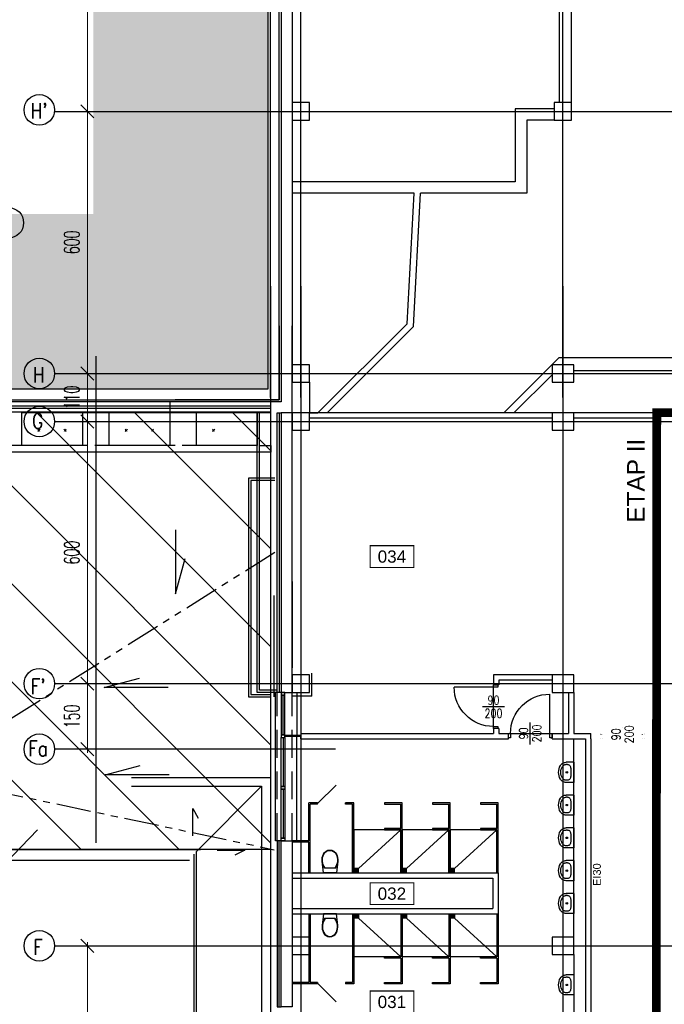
# Model space of a CAD drawing. Header units: centimetres. Extents: x -228435 to 46820, y -89367 to 152985.
# Tile 20 of 256: x -77580 to -62818, y 63660 to 86198. Entities that reach past the tile are written whole.
import ezdxf
from ezdxf.enums import TextEntityAlignment as Align

# ---------------------------------------------------------------- set-up
doc = ezdxf.new("R2010")
doc.units = ezdxf.units.CM
doc.header["$LTSCALE"] = 50
doc.header["$PDMODE"] = 35
doc.header["$PDSIZE"] = 0.1
for name, pattern in [('Kondygnacja  -0_5$0$DIVIDE', [31.75, 12.7, -6.35, 0, -6.35, 0, -6.35]), ('Kondygnacja  -0_5$0$DOT2', [3.175, 0, -3.175]), ('Kondygnacja  -0_5$0$HIDDEN', [9.525, 6.35, -3.175]), ('Kondygnacja  -0_5$0$PHANTOM2', [31.75, 15.875, -3.175, 3.175, -3.175, 3.175, -3.175]), ('Osie rzutów$0$DASHDOT2', [12.7, 6.35, -3.175, 0, -3.175])]:
    doc.linetypes.add(name, pattern=pattern)
doc.layers.get('0').update_dxf_attribs({"color": 8})
doc.layers.get('DEFPOINTS').update_dxf_attribs({"color": 8})
for name, color, linetype in [('ARCH_INFO_ETYK_DRZWI_IST', 8, 'Continuous'), ('Dach$0$ARCH_INFO_OPISY', 8, 'Continuous'), ('Dach$0$ARCH_WIDOK_IST', 8, 'Continuous'), ('Kondygnacja  -0_5$0$ARCH_ETAPOWANIE', 8, 'Kondygnacja  -0_5$0$DIVIDE'), ('Kondygnacja  -0_5$0$ARCH_GRUNT', 8, 'Continuous'), ('Kondygnacja  -0_5$0$ARCH_INFO_ETYK_DRZWI_IST', 8, 'Continuous'), ('Kondygnacja  -0_5$0$ARCH_INFO_ODPORNOŚĆ OGNIOWA', 8, 'Continuous'), ('Kondygnacja  -0_5$0$ARCH_INFO_OPISY_IST', 8, 'Continuous'), ('Kondygnacja  -0_5$0$ARCH_MUROWANE_IST', 8, 'Continuous'), ('Kondygnacja  -0_5$0$ARCH_NIEWIDOK_IST', 8, 'Kondygnacja  -0_5$0$HIDDEN'), ('Kondygnacja  -0_5$0$ARCH_OCIEPLENIE_IST', 8, 'Continuous'), ('Kondygnacja  -0_5$0$ARCH_ODWODNIENIE_IST', 8, 'Kondygnacja  -0_5$0$PHANTOM2'), ('Kondygnacja  -0_5$0$ARCH_PRZEKROJOWE_IST', 8, 'Continuous'), ('Kondygnacja  -0_5$0$ARCH_WIDOK_INNE_IST', 8, 'Continuous'), ('Kondygnacja  -0_5$0$ARCH_WIDOK_IST', 8, 'Continuous'), ('Kondygnacja  -0_5$0$ARCH_WYBURZENIA', 8, 'Kondygnacja  -0_5$0$DOT2'), ('Kondygnacja  -0_5$0$ARCH_WYPOSAŻENIE_SANITARNE_IST', 8, 'Continuous'), ('Kondygnacja  -0_5$0$ARCH_ŚCIANKI_WC_5_IST', 8, 'Continuous'), ('Kondygnacja  -0_5$0$ARCH_ŚLUSARKA_DRZWI_IST', 8, 'Continuous'), ('Kondygnacja  -0_5$0$ARCH_ŚLUSARKA_OKNA_IST', 8, 'Continuous'), ('Kondygnacja  -0_5$0$ARCH_ŻELBET_IST', 8, 'Continuous'), ('Osie rzutów$0$ARCH_INFO_OSIE_IST', 8, 'Osie rzutów$0$DASHDOT2'), ('Osie rzutów$0$ARCH_INFO_OSIE_OPISY_IST', 8, 'Continuous'), ('Pomieszczenia -05$0$ARCH_INFO_AREA_ETYKIETY_200', 8, 'Continuous')]:
    doc.layers.add(name, color=color, linetype=linetype)
doc.layers.add('Osie rzutów$0$ARCH_INFO_WYMIARY', color=8, linetype='Continuous', lineweight=9)
doc.styles.add('Kondygnacja  -0_5$0$Arial', font='ARIAL.TTF')
doc.styles.add('Kondygnacja  -0_5$0$ROMANS-50-CM', font='romans.shx', dxfattribs={"width": 0.8, "height": 10})
doc.styles.add('Osie rzutów$0$ROMANS-250-CM', font='romans.shx', dxfattribs={"width": 0.8, "height": 50})
doc.styles.add('Osie rzutów$0$wymiary_cuprum', font='Romans.shx', dxfattribs={"width": 0.6})
doc.styles.add('Pomieszczenia -05$0$Arial', font='ARIAL.TTF')
doc.styles.add('ROMANS-50-CM', font='romans.shx', dxfattribs={"width": 0.8, "height": 10})
doc.dimstyles.new('Osie rzutów$0$ARCH_ CT', dxfattribs={"dimtxt": 20, "dimasz": 20, "dimexe": 12, "dimexo": 20, "dimgap": 5, "dimtad": 1, "dimdec": 1, "dimrnd": 0.5, "dimzin": 9, "dimdsep": 46, "dimtxsty": 'Osie rzutów$0$wymiary_cuprum', "dimblk": 'Osie rzutów$0$_Oblique', "dimcen": 8, "dimdle": 12, "dimclrd": 256, "dimclre": 256, "dimclrt": 55, "dimadec": 1, "dimazin": 0, "dimtfac": 1, "dimtdec": 1, "dimtmove": 1, "dimatfit": 2, "dimldrblk": 'Osie rzutów$0$_Dot', "dimfxl": 50, "dimtolj": 1, "dimtzin": 0, "dimlwd": -1, "dimlwe": -1, "dimarcsym": 0})

# ---------------------------------------------------------------- blocks, each defined once
blk = doc.blocks.new('Osie rzutów$0$_Oblique')
at = {"color": 0, "linetype": 'ByBlock', "lineweight": -2}
blk.add_line((-0.5, -0.5), (0.5, 0.5), dxfattribs=at)
blk = doc.blocks.new('*D293')
at = {"layer": 'DEFPOINTS', "color": 0}
for p in [(4545, 13510), (4511, 12910), (4545, 12910)]:
    blk.add_point(p, dxfattribs=at)
at = {"layer": 'Osie rzutów$0$ARCH_INFO_WYMIARY'}
for p, q in [((4530, 13510), (4503, 13510)), ((4511, 13518), (4511, 12902)), ((4530, 12910), (4503, 12910))]:
    blk.add_line(p, q, dxfattribs=at)
at = {"layer": 'Osie rzutów$0$ARCH_INFO_WYMIARY', "xscale": 30, "yscale": 30, "zscale": 30}
for p, rotation in [((4511, 13510), 90), ((4511, 12910), 270)]:
    blk.add_blockref('Osie rzutów$0$_Oblique', p, dxfattribs=dict(at, rotation=rotation))
at = {"layer": 'Osie rzutów$0$ARCH_INFO_WYMIARY', "color": 55, "insert": (4475.5, 13210), "char_height": 35, "attachment_point": 5, "rotation": 90, "style": 'Osie rzutów$0$wymiary_cuprum'}
blk.add_mtext('\\A1;600', dxfattribs=at)
blk = doc.blocks.new('Osie rzutów$0$_Dot')
at = {"color": 0, "linetype": 'ByBlock', "lineweight": -2}
blk.add_line((-0.5, 0), (-1, 0), dxfattribs=at)
at = {"color": 0, "linetype": 'ByBlock', "const_width": 0.5}
blk.add_lwpolyline([(-0.25, 0, 1), (0.25, 0, 1)], format="xyb", close=True, dxfattribs=at)
blk = doc.blocks.new('*D294')
at = {"layer": 'DEFPOINTS', "color": 0}
for p in [(4545, 12910), (4511, 12310), (4545, 12310)]:
    blk.add_point(p, dxfattribs=at)
at = {"layer": 'Osie rzutów$0$ARCH_INFO_WYMIARY'}
for p, q in [((4511, 12918), (4511, 12302)), ((4530, 12910), (4503, 12910)), ((4530, 12310), (4503, 12310))]:
    blk.add_line(p, q, dxfattribs=at)
at = {"layer": 'Osie rzutów$0$ARCH_INFO_WYMIARY', "xscale": 30, "yscale": 30, "zscale": 30}
for p, rotation in [((4511, 12910), 90), ((4511, 12310), 270)]:
    blk.add_blockref('Osie rzutów$0$_Oblique', p, dxfattribs=dict(at, rotation=rotation))
at = {"layer": 'Osie rzutów$0$ARCH_INFO_WYMIARY', "color": 55, "insert": (4475.5, 12610), "char_height": 35, "attachment_point": 5, "rotation": 90, "style": 'Osie rzutów$0$wymiary_cuprum'}
blk.add_mtext('\\A1;600', dxfattribs=at)
blk = doc.blocks.new('*D327')
at = {"layer": 'DEFPOINTS', "color": 0}
for p in [(4545, 11000), (4511, 10400), (4545, 10400)]:
    blk.add_point(p, dxfattribs=at)
at = {"layer": 'Osie rzutów$0$ARCH_INFO_WYMIARY'}
for p, q in [((4530, 11000), (4503, 11000)), ((4511, 11008), (4511, 10392)), ((4530, 10400), (4503, 10400))]:
    blk.add_line(p, q, dxfattribs=at)
at = {"layer": 'Osie rzutów$0$ARCH_INFO_WYMIARY', "xscale": 30, "yscale": 30, "zscale": 30}
for p, rotation in [((4511, 11000), 90), ((4511, 10400), 270)]:
    blk.add_blockref('Osie rzutów$0$_Oblique', p, dxfattribs=dict(at, rotation=rotation))
at = {"layer": 'Osie rzutów$0$ARCH_INFO_WYMIARY', "color": 55, "insert": (4475.5, 10700), "char_height": 35, "attachment_point": 5, "rotation": 90, "style": 'Osie rzutów$0$wymiary_cuprum'}
blk.add_mtext('\\A1;600', dxfattribs=at)
blk = doc.blocks.new('*D338')
at = {"layer": 'DEFPOINTS', "color": 0}
for p in [(4545, 12200), (4511, 11600), (4545, 11600)]:
    blk.add_point(p, dxfattribs=at)
at = {"layer": 'Osie rzutów$0$ARCH_INFO_WYMIARY'}
for p, q in [((4530, 12200), (4503, 12200)), ((4511, 12208), (4511, 11592)), ((4530, 11600), (4503, 11600))]:
    blk.add_line(p, q, dxfattribs=at)
at = {"layer": 'Osie rzutów$0$ARCH_INFO_WYMIARY', "xscale": 30, "yscale": 30, "zscale": 30}
for p, rotation in [((4511, 12200), 90), ((4511, 11600), 270)]:
    blk.add_blockref('Osie rzutów$0$_Oblique', p, dxfattribs=dict(at, rotation=rotation))
at = {"layer": 'Osie rzutów$0$ARCH_INFO_WYMIARY', "color": 55, "insert": (4475.5, 11900), "char_height": 35, "attachment_point": 5, "rotation": 90, "style": 'Osie rzutów$0$wymiary_cuprum'}
blk.add_mtext('\\A1;600', dxfattribs=at)
blk = doc.blocks.new('*D339')
at = {"layer": 'DEFPOINTS', "color": 0}
for p in [(4545, 12310), (4511, 12200), (4545, 12200)]:
    blk.add_point(p, dxfattribs=at)
at = {"layer": 'Osie rzutów$0$ARCH_INFO_WYMIARY'}
for p, q in [((4530, 12310), (4503, 12310)), ((4511, 12318), (4511, 12192)), ((4530, 12200), (4503, 12200))]:
    blk.add_line(p, q, dxfattribs=at)
at = {"layer": 'Osie rzutów$0$ARCH_INFO_WYMIARY', "xscale": 30, "yscale": 30, "zscale": 30}
for p, rotation in [((4511, 12310), 90), ((4511, 12200), 270)]:
    blk.add_blockref('Osie rzutów$0$_Oblique', p, dxfattribs=dict(at, rotation=rotation))
at = {"layer": 'Osie rzutów$0$ARCH_INFO_WYMIARY', "color": 55, "insert": (4475.5, 12255), "char_height": 35, "attachment_point": 5, "rotation": 90, "style": 'Osie rzutów$0$wymiary_cuprum'}
blk.add_mtext('\\A1;110', dxfattribs=at)
blk = doc.blocks.new('*D340')
at = {"layer": 'DEFPOINTS', "color": 0}
for p in [(4545, 11600), (4511, 11450), (4545, 11450)]:
    blk.add_point(p, dxfattribs=at)
at = {"layer": 'Osie rzutów$0$ARCH_INFO_WYMIARY'}
for p, q in [((4511, 11608), (4511, 11442)), ((4530, 11600), (4503, 11600)), ((4530, 11450), (4503, 11450))]:
    blk.add_line(p, q, dxfattribs=at)
at = {"layer": 'Osie rzutów$0$ARCH_INFO_WYMIARY', "xscale": 30, "yscale": 30, "zscale": 30}
for p, rotation in [((4511, 11600), 90), ((4511, 11450), 270)]:
    blk.add_blockref('Osie rzutów$0$_Oblique', p, dxfattribs=dict(at, rotation=rotation))
at = {"layer": 'Osie rzutów$0$ARCH_INFO_WYMIARY', "color": 55, "insert": (4475.5, 11525), "char_height": 35, "attachment_point": 5, "rotation": 90, "style": 'Osie rzutów$0$wymiary_cuprum'}
blk.add_mtext('\\A1;150', dxfattribs=at)
blk = doc.blocks.new('Kondygnacja  -0_5$0$kibel wiszący')
at = {"ltscale": 0.3}
for p, q in [((-12.3, 46.8), (-15, 43)), ((-11.8, 46.2), (-14.2, 42.6)), ((-8.8, 49.7), (-12.3, 46.8)), ((-8.4, 49), (-11.8, 46.2)), ((-4.6, 51.6), (-8.8, 49.7)), ((-4.4, 50.8), (-8.4, 49)), ((0, 52.2), (-4.6, 51.6)), ((0, 51.4), (-4.4, 50.8)), ((4.6, 51.6), (0, 52.2)), ((4.4, 50.8), (0, 51.4)), ((8.4, 49), (4.4, 50.8)), ((8.8, 49.7), (4.6, 51.6)), ((11.8, 46.2), (8.4, 49)), ((12.3, 46.8), (8.8, 49.7)), ((14.2, 42.6), (11.8, 46.2)), ((15, 43), (12.3, 46.8)), ((-17.6, 34.9), (-18.1, 30.7)), ((-18.1, 30.7), (-17.9, 26.5)), ((-17.9, 26.5), (-17.2, 22.2)), ((-17.9, 26.5), (-15.1, 0)), ((-16.6, 39), (-17.6, 34.9)), ((-16.8, 34.8), (-17.3, 30.7)), ((-17.3, 30.7), (-17.1, 26.6)), ((-17.1, 26.6), (-16.4, 22.3)), ((-15.8, 38.8), (-16.8, 34.8)), ((-15, 43), (-16.6, 39)), ((-14.2, 42.6), (-15.8, 38.8)), ((15.8, 38.8), (14.2, 42.6)), ((16.6, 39), (15, 43)), ((15.1, 0), (17.9, 26.5)), ((16.8, 34.8), (15.8, 38.8)), ((16.4, 22.3), (17.1, 26.6)), ((17.6, 34.9), (16.6, 39)), ((17.3, 30.7), (16.8, 34.8)), ((17.1, 26.6), (17.3, 30.7)), ((17.2, 22.2), (17.9, 26.5)), ((18.1, 30.7), (17.6, 34.9)), ((17.9, 26.5), (18.1, 30.7)), ((-17.2, 22.2), (-16, 18.1)), ((-16.4, 22.3), (-15.1, 18.1)), ((-16, 18.1), (-14.3, 14.1)), ((-15.1, 18.1), (-13.4, 14.1)), ((-14.3, 14.1), (-12.2, 10.3)), ((-13.4, 14.1), (-11.3, 10.3)), ((-12.2, 10.3), (12.2, 10.3)), ((11.3, 10.3), (13.4, 14.1)), ((12.2, 10.3), (14.3, 14.1)), ((13.4, 14.1), (15.2, 18.1)), ((14.3, 14.1), (16, 18.1)), ((15.2, 18.1), (16.4, 22.3)), ((16, 18.1), (17.2, 22.2))]:
    blk.add_line(p, q, dxfattribs=at)
at = {"ltscale": 3}
blk.add_line((-15.1, 0), (15.1, 0), dxfattribs=at)
blk = doc.blocks.new('Kondygnacja  -0_5$0$DRZWI90')
blk.add_line((-45, 0), (-45, 90))
at = {"lineweight": -3}
for p, q in [((0, -25), (0, 25)), ((45, 0), (-45, 0))]:
    blk.add_line(p, q, dxfattribs=at)
for points in [[(-50, -10), (-45, -10), (-45, 0), (-50, 0)], [(45, -10), (50, -10), (50, 0), (45, 0)]]:
    blk.add_lwpolyline(points, close=True, dxfattribs=at)
blk.add_arc((-45, 0), 90, 0, 90, dxfattribs=at)
blk = doc.blocks.new('Kondygnacja  -0_5$0$umywalka')
at = {"ltscale": 0.3}
for p, q in [((0, -23), (0, 23)), ((0, 23), (17.8, 23)), ((7.2, -9.1), (7.2, 9.1)), ((7.2, 9.1), (7.2, 9.1)), ((14.3, 18), (17.8, 18)), ((14.3, -18), (17.8, -18)), ((0, -23), (17.8, -23))]:
    blk.add_line(p, q, dxfattribs=at)
for points in [[(17.8, 23), (19.8, 22.9), (21.7, 22.5), (23.6, 21.9), (25.4, 21), (27, 20), (28.4, 18.7), (29.7, 17.3), (30.8, 15.7)], [(7.2, 9.1), (7.3, 10.8), (7.7, 12.5), (8.4, 14), (9.3, 15.4), (10.3, 16.5), (11.5, 17.3), (12.9, 17.8), (14.3, 18)], [(17.8, 18), (19.1, 17.9), (20.3, 17.7), (21.5, 17.3), (22.6, 16.7), (23.7, 16.1), (24.6, 15.3), (25.4, 14.4), (26.1, 13.3)], [(26.1, 13.3), (27.7, 10.2), (28.8, 6.9), (29.5, 3.5), (29.7, 0), (29.5, -3.5), (28.8, -6.9), (27.7, -10.2), (26.1, -13.3)], [(30.8, 15.7), (32.6, 12), (33.9, 8.1), (34.7, 4.1), (35, 0), (34.7, -4.1), (33.9, -8.1), (32.6, -12), (30.8, -15.7)], [(14.3, -18), (12.9, -17.8), (11.5, -17.3), (10.3, -16.5), (9.3, -15.4), (8.4, -14), (7.7, -12.5), (7.3, -10.8), (7.2, -9.1)], [(26.1, -13.3), (25.4, -14.4), (24.6, -15.3), (23.7, -16.1), (22.6, -16.7), (21.5, -17.3), (20.3, -17.7), (19.1, -17.9), (17.8, -18)], [(30.8, -15.7), (29.7, -17.3), (28.4, -18.7), (27, -20), (25.4, -21), (23.6, -21.9), (21.7, -22.5), (19.8, -22.9), (17.8, -23)]]:
    blk.add_lwpolyline(points, dxfattribs=at)
blk.add_circle((16.1, 0), 1.75, dxfattribs=at)
blk = doc.blocks.new('Pomieszczenia -05$0$etykieta_numer')
at = {"color": 0, "linetype": 'ByBlock', "const_width": 2.44}
blk.add_lwpolyline([(-50, -50), (-50, 0), (50, 0), (50, -50)], close=True, dxfattribs=at)
at = {"color": 0, "linetype": 'ByBlock', "style": 'Pomieszczenia -05$0$Arial'}
blk.add_attdef('AECAREA:NUMBER', text='', height=28, dxfattribs=at).set_placement((0, -25), align=Align.MIDDLE)
blk = doc.blocks.new('Osie rzutów')
at = {"layer": 'Osie rzutów$0$ARCH_INFO_OSIE_IST', "ltscale": 10}
for p, q in [((4930, 12255), (4930, 15006.6)), ((5000, 12255), (5000, 14934.6)), ((5600, 12255), (5600, 14934.6)), ((4436.04, 12910), (7599.14, 12910)), ((4930, 12510), (4930, 4623.26)), ((5000, 12510), (5000, 4512.32)), ((5600, 12510), (5600, 4512.32)), ((4530, 12349.95), (4530, 11235.9)), ((4530, 12349.95), (4530, 11235.9)), ((4436.04, 12310), (13655, 12310)), ((4436.04, 12200), (13655, 12200)), ((4436.04, 11600), (13655, 11600)), ((5078.83, 11450), (4436.04, 11450)), ((4436.04, 11000), (13655, 11000))]:
    blk.add_line(p, q, dxfattribs=at)
at = {"layer": 'Osie rzutów$0$ARCH_INFO_OSIE_OPISY_IST'}
for centre in [(4400.94, 12913.17), (4330, 12654.9), (4401.04, 12310), (4401.04, 12200), (4401.04, 11600), (4401.04, 11450), (4401.04, 11000)]:
    blk.add_circle(centre, 35, dxfattribs=at)
at = {"layer": 'Osie rzutów$0$ARCH_INFO_OSIE_OPISY_IST', "style": 'Osie rzutów$0$ROMANS-250-CM', "width": 0.8}
blk.add_text("H'", height=35, dxfattribs=at).set_placement((4400.63, 12910.85), align=Align.MIDDLE_CENTER)
for s, p in [('H', (4386.34, 12289.43)), ('G', (4384.69, 12183.82)), ("F'", (4381.47, 11576.3)), ('Fa', (4375.91, 11433.89)), ('F', (4387.32, 10979.17))]:
    blk.add_text(s, height=35, dxfattribs=at).set_placement(p)
at = {"layer": 'Osie rzutów$0$ARCH_INFO_WYMIARY'}
for base, p1, p2, picture, middle in [((4511.04, 12910), (4544.98, 13510), (4544.98, 12910), '*D293', (4475.54, 13210)), ((4511.04, 12310), (4544.98, 12910), (4544.98, 12310), '*D294', (4475.54, 12610)), ((4511.04, 11600), (4544.98, 12200), (4544.98, 11600), '*D338', (4475.54, 11900)), ((4511.04, 10400), (4544.98, 11000), (4544.98, 10400), '*D327', (4475.54, 10700))]:
    dim = blk.add_linear_dim(base=base, p1=p1, p2=p2, angle=270, dimstyle='Osie rzutów$0$ARCH_ CT', override={"dimtxt": 35, "dimasz": 30, "dimexe": 8, "dimexo": 15, "dimgap": 18, "dimdle": 8}, dxfattribs=at)
    dim.commit()
    dim.dimension.update_dxf_attribs({"geometry": picture, "text_midpoint": middle})
for base, p1, p2, picture, middle in [((4511.04, 12200), (4544.98, 12310), (4544.98, 12200), '*D339', (4511.04, 12255)), ((4511.04, 11450), (4544.98, 11600), (4544.98, 11450), '*D340', (4511.04, 11525))]:
    dim = blk.add_linear_dim(base=base, p1=p1, p2=p2, angle=270, dimstyle='Osie rzutów$0$ARCH_ CT', override={"dimtxt": 35, "dimasz": 30, "dimexe": 8, "dimexo": 15, "dimgap": 18, "dimdle": 8}, dxfattribs=at)
    dim.commit()
    dim.dimension.update_dxf_attribs({"geometry": picture, "text_midpoint": middle, "dimtype": 160})

msp = doc.modelspace()

# ---------------------------------------------------------------- hatches: boundary and pattern name
at = {"layer": 'Dach$0$ARCH_WIDOK_IST'}
h = msp.add_hatch(dxfattribs=at)
h.set_pattern_fill('ANSI31', color=256, scale=500, angle=90, style=0)
h.set_pattern_definition([(135, (-121139.8, -44987.4), (-1122.532, -1122.532), [])])
h.paths.add_polyline_path([(-79839.772, 67212.638), (-71829.772, 67212.638), (-71829.772, 77212.638), (-79839.772, 77212.638)])
at = {"layer": 'Kondygnacja  -0_5$0$ARCH_GRUNT', "linetype": 'Continuous', "lineweight": 5}
h = msp.add_hatch(dxfattribs=at)
h.set_pattern_fill('EARTH', color=256, scale=150.000081, angle=45, style=0)
h.set_pattern_definition([(45, (-121140, -45000), (-1e-09, 1347.039), [952.5005, -952.5005]), (45, (-121392.6, -44747.4), (-1e-09, 1347.039), [952.5005, -952.5005]), (45, (-121645.1, -44494.9), (-1e-09, 1347.039), [952.5005, -952.5005]), (135, (-121645.1, -44326.5), (-1347.039, -1e-09), [952.5005, -952.5005]), (135, (-121392.6, -44073.9), (-1347.039, -1e-09), [952.5005, -952.5005]), (135, (-121140, -43821.3), (-1347.039, -1e-09), [952.5005, -952.5005])])
h.paths.add_polyline_path([(-109800.334, 65464.54), (-97514.874, 77750), (-71890, 77750), (-71890, 102550), (-45638.959, 102550), (-33938.959, 90850), (-21790, 90850), (-21790, 82420), (-19190, 82420), (-19190, 79646.447), (-20488.223, 78348.223), (-20936.447, 77900), (-10065.736, 77900), (13934.264, 53900), (20210, 53900), (20210, 43250), (19310, 43250), (19310, 42946.447), (17513.553, 41150), (14360, 41150), (14360, 40060), (28010, 40070.689), (28010, 44557.06), (28010, 49088.932), (24210, 51112.647), (24210, 57900), (15591.118, 57900), (-8408.882, 81900), (-15190, 81900), (-15190, 86020), (-17790, 86020), (-17790, 94850), (-32282.105, 94850), (-43982.105, 106550), (-75890, 106550), (-75890, 81750), (-99171.728, 81750), (-112628.761, 68292.967)])
at = {"layer": 'Kondygnacja  -0_5$0$ARCH_WIDOK_INNE_IST'}
h = msp.add_hatch(dxfattribs=at)
h.set_pattern_fill('ANSI31', color=256, scale=5, angle=45, style=0)
h.set_pattern_definition([(90, (567340.365, 197735.702), (-15.875, 3e-15), [])])
h.paths.add_polyline_path([(-69925, 66670), (-69825, 66670), (-69825, 66770), (-69925, 66770)])
h = msp.add_hatch(dxfattribs=at)
h.set_pattern_fill('ANSI31', color=256, scale=5, angle=45, style=0)
h.set_pattern_definition([(90, (568440.365, 197735.702), (-15.875, 3e-15), [])])
h.paths.add_polyline_path([(-68825, 66670), (-68725, 66670), (-68725, 66770), (-68825, 66770)])
h = msp.add_hatch(dxfattribs=at)
h.set_pattern_fill('ANSI31', color=256, scale=5, angle=45, style=0)
h.set_pattern_definition([(90, (569540.365, 197735.702), (-15.875, 3e-15), [])])
h.paths.add_polyline_path([(-67725, 66670), (-67625, 66670), (-67625, 66770), (-67725, 66770)])
h = msp.add_hatch(dxfattribs=at)
h.set_pattern_fill('ANSI31', color=256, scale=5, angle=45, style=0)
h.set_pattern_definition([(270, (567340.365, -65335.702), (-15.875, -3e-15), [])])
h.paths.add_polyline_path([(-69925, 65730), (-69825, 65730), (-69825, 65630), (-69925, 65630)])
h = msp.add_hatch(dxfattribs=at)
h.set_pattern_fill('ANSI31', color=256, scale=5, angle=45, style=0)
h.set_pattern_definition([(270, (568440.365, -65335.702), (-15.875, -3e-15), [])])
h.paths.add_polyline_path([(-68825, 65730), (-68725, 65730), (-68725, 65630), (-68825, 65630)])
h = msp.add_hatch(dxfattribs=at)
h.set_pattern_fill('ANSI31', color=256, scale=5, angle=45, style=0)
h.set_pattern_definition([(270, (569540.365, -65335.702), (-15.875, -3e-15), [])])
h.paths.add_polyline_path([(-67725, 65730), (-67625, 65730), (-67625, 65630), (-67725, 65630)])

# ---------------------------------------------------------------- linework, layer by layer
at = {"elevation": 6300}
msp.add_lwpolyline([(-79839.772, 67212.638), (-71829.772, 67212.638), (-71829.772, 77212.638), (-79839.772, 77212.638)], close=True, dxfattribs=at)
at = {"layer": 'Dach$0$ARCH_INFO_OPISY', "elevation": 6300}
msp.add_lwpolyline([(-85266.371, 65517.44), (-79235.788, 65517.44), (-77169.489, 67654.836)], dxfattribs=at)
at = {"layer": 'Kondygnacja  -0_5$0$ARCH_ETAPOWANIE', "ltscale": 10, "const_width": 200, "elevation": 3000}
msp.add_lwpolyline([(-71680, -5690), (-71680, 9430), (-65010, 9430), (-65010, 10860), (-63050, 10860), (-62990, 77200), (-59020, 77200), (-59020, 89588.736), (-59420, 89588.736), (-59420.034, 102625.822), (-71890, 102620.19), (-71890, 102620.19), (-32748.04, 102637.868)], dxfattribs=at)
at = {"layer": 'Kondygnacja  -0_5$0$ARCH_INFO_OPISY_IST'}
for p, q in [((-74008.399, 74523.807), (-74008.399, 73057.152)), ((-74008.399, 73057.152), (-73788.491, 73864.698)), ((-75645.76, 70908.284), (-74838.214, 71128.193)), ((-74179.105, 70908.284), (-75645.76, 70908.284)), ((-75624.791, 68909.862), (-74817.245, 69129.771)), ((-74158.136, 68909.862), (-75624.791, 68909.862))]:
    msp.add_line(p, q, dxfattribs=at)
at = {"layer": 'Kondygnacja  -0_5$0$ARCH_MUROWANE_IST', "ltscale": 4}
for p, q in [((-64940, 83900), (-64940, 94425)), ((-65220, 84300), (-65220, 87440)), ((-66230, 84160), (-66230, 82490)), ((-65340, 84160), (-66230, 84160)), ((-65340, 83900), (-65970, 83900)), ((-65970, 83900), (-65970, 82230)), ((-66230, 82490), (-71340, 82490)), ((-68550.088, 82230), (-71340, 82230)), ((-68560, 79172.095), (-68400.248, 82230)), ((-65970, 82230), (-68400.248, 82230)), ((-71640, 79188.796), (-71640, 77500)), ((-71590, 79188.796), (-71590, 77450)), ((-71340, 77200), (-71340, 79188.796)), ((-70538.667, 77200), (-68560, 79172.095)), ((-66489.462, 77200), (-65230.078, 78460)), ((-62420, 78460), (-65230.078, 78460)), ((-66261.717, 77200), (-65390, 78072.143)), ((-64890, 78170), (-60920, 78170)), ((-71640, 77500), (-74021.837, 77500)), ((-71590, 77450), (-74021.837, 77450)), ((-65390, 77200), (-70940, 77200)), ((-65390, 77080), (-70940, 77080)), ((-62990, 77200), (-64890, 77200)), ((-63050, 77080), (-64890, 77080)), ((-62990, 77200), (-63050, 77200)), ((-63050, 77080), (-63050, 69860)), ((-59340, 77200), (-62990, 77200)), ((-71340, 73340), (-71340, 71360)), ((-71760, 73020), (-71760, 70700)), ((-70890, 70710), (-70890, 71240)), ((-66730, 71200), (-66730, 70970)), ((-65390, 71200), (-66730, 71200)), ((-66610, 71080), (-66610, 70970)), ((-65390, 71080), (-66610, 71080)), ((-66610, 70970), (-66730, 70970)), ((-65010, 70800), (-65010, 69860)), ((-64890, 70800), (-64890, 69860)), ((-70890, 70710), (-71340, 70710)), ((-66730, 69970), (-66730, 69860)), ((-66610, 69970), (-66730, 69970)), ((-66610, 69970), (-66610, 69860)), ((-71140, 69810), (-71510, 69810)), ((-71140, 69790), (-71510, 69790)), ((-71140, 69860), (-66730, 69860)), ((-71140, 69860), (-71140, 69810)), ((-71140, 69740), (-71140, 69790)), ((-71140, 69740), (-66390, 69740)), ((-66610, 69860), (-66390, 69860)), ((-66390, 69740), (-66390, 69860)), ((-65390, 69860), (-65010, 69860)), ((-65390, 69740), (-65390, 69860)), ((-65390, 69740), (-64620, 69740)), ((-64890, 69860), (-64500, 69860)), ((-64620, 69740), (-64620, 62660)), ((-64500, 69740), (-64500, 69860)), ((-64500, 69740), (-64500, 62660)), ((-63050, 69740), (-63050, 69860)), ((-63050, 69740), (-63050, 62660)), ((-71340, 66670), (-66625, 66670)), ((-71340, 66550), (-66745, 66550)), ((-66745, 66550), (-66745, 65850)), ((-66625, 66670), (-66625, 65730)), ((-71340, 65850), (-66745, 65850)), ((-71340, 65730), (-66625, 65730))]:
    msp.add_line(p, q, dxfattribs=at)
for points in [[(-95340, 77500), (-71640, 77500), (-71640, 102600), (-71040, 102600), (-71040, 103050)], [(-95340, 77750), (-71890, 77750), (-71890, 102850), (-71290, 102850), (-71290, 103050)], [(-95340, 77500), (-71640, 77500), (-71640, 102600), (-71040, 102600), (-71040, 103050)], [(-95340, 77750), (-71890, 77750), (-71890, 102850), (-71290, 102850), (-71290, 103050)], [(-70940, 77900), (-70940, 77200), (-70749.525, 77200), (-68706.817, 79236.937), (-68550.088, 82230)]]:
    msp.add_lwpolyline(points, dxfattribs=at)
for points in [[(-71590, 70800), (-71340, 70800), (-71340, 77200), (-71590, 77200)], [(-71590, 67400), (-71340, 67400), (-71340, 63600), (-71590, 63600)]]:
    msp.add_lwpolyline(points, close=True, dxfattribs=at)
at = {"layer": 'Kondygnacja  -0_5$0$ARCH_NIEWIDOK_IST'}
for p, q in [((-77540, 76450), (-78140, 76450)), ((-75540, 76450), (-76140, 76450)), ((-73540, 76450), (-74140, 76450)), ((-72090, 76450), (-71830, 76450))]:
    msp.add_line(p, q, dxfattribs=at)
at = {"layer": 'Kondygnacja  -0_5$0$ARCH_NIEWIDOK_IST', "ltscale": 2}
for p, q in [((-71680, 67400), (-71680, 70800)), ((-71340, 67400), (-71340, 70800))]:
    msp.add_line(p, q, dxfattribs=at)
at = {"layer": 'Kondygnacja  -0_5$0$ARCH_OCIEPLENIE_IST'}
for p, q in [((-71635, 77200), (-71635, 70800)), ((-71635, 63600), (-71635, 67400))]:
    msp.add_line(p, q, dxfattribs=at)
at = {"layer": 'Kondygnacja  -0_5$0$ARCH_ODWODNIENIE_IST'}
for p, q in [((-71740, 74000), (-79840, 68900)), ((-79840, 68900), (-71750, 67200))]:
    msp.add_line(p, q, dxfattribs=at)
at = {"layer": 'Kondygnacja  -0_5$0$ARCH_PRZEKROJOWE_IST', "ltscale": 4}
for p, q in [((-72140, 70800), (-72140, 77200)), ((-72090, 70850), (-72090, 77200)), ((-71680, 70800), (-72140, 70800)), ((-71680, 70850), (-72090, 70850)), ((-75022.431, 68850), (-71840, 68850)), ((-71840, 68850), (-71840, 50600)), ((-75022.431, 68650), (-72040, 68650)), ((-72040, 68650), (-72040, 50600))]:
    msp.add_line(p, q, dxfattribs=at)
for points in [[(-71590, 70800), (-71680, 70800), (-71680, 77200), (-71590, 77200)], [(-71590, 67400), (-71680, 67400), (-71680, 63600), (-71590, 63600)]]:
    msp.add_lwpolyline(points, dxfattribs=at)
at = {"layer": 'Kondygnacja  -0_5$0$ARCH_WIDOK_INNE_IST'}
for p, q in [((-68855, 67655), (-69825, 66770)), ((-67755, 67655), (-68725, 66770)), ((-66655, 67655), (-67625, 66770)), ((-68855, 64745), (-69825, 65630)), ((-67755, 64745), (-68725, 65630)), ((-66655, 64745), (-67625, 65630))]:
    msp.add_line(p, q, dxfattribs=at)
for points in [[(-69925, 66670), (-68855, 66670), (-68855, 67655), (-69925, 67655)], [(-68825, 66670), (-67755, 66670), (-67755, 67655), (-68825, 67655)], [(-67725, 66670), (-66655, 66670), (-66655, 67655), (-67725, 67655)], [(-69925, 66670), (-69825, 66670), (-69825, 66770), (-69925, 66770)], [(-68825, 66670), (-68725, 66670), (-68725, 66770), (-68825, 66770)], [(-67725, 66670), (-67625, 66670), (-67625, 66770), (-67725, 66770)], [(-69925, 65730), (-68855, 65730), (-68855, 64745), (-69925, 64745)], [(-69925, 65730), (-69825, 65730), (-69825, 65630), (-69925, 65630)], [(-68825, 65730), (-67755, 65730), (-67755, 64745), (-68825, 64745)], [(-68825, 65730), (-68725, 65730), (-68725, 65630), (-68825, 65630)], [(-67725, 65730), (-66655, 65730), (-66655, 64745), (-67725, 64745)], [(-67725, 65730), (-67625, 65730), (-67625, 65630), (-67725, 65630)]]:
    msp.add_lwpolyline(points, close=True, dxfattribs=at)
at = {"layer": 'Kondygnacja  -0_5$0$ARCH_WIDOK_IST'}
for p, q in [((-71830, 77450), (-95340, 77450)), ((-71830, 77350), (-95298.579, 77350)), ((-74140, 77450), (-74140, 77200)), ((-71830, 77300), (-95277.868, 77300)), ((-76090, 77200), (-77540, 77200)), ((-77540, 77200), (-77540, 76450)), ((-76140, 77200), (-76140, 76450)), ((-75590, 77200), (-76090, 77200)), ((-73590, 77200), (-75590, 77200)), ((-75540, 77200), (-75540, 76450)), ((-74140, 77200), (-74140, 76450)), ((-71830, 77200), (-73590, 77200)), ((-73540, 77200), (-73540, 76450)), ((-72140, 77200), (-72140, 76450)), ((-77150.363, 76810.363), (-77165, 76825)), ((-77150.363, 76789.637), (-77165, 76775)), ((-77150, 76800), (-77130, 76800)), ((-77115, 76825), (-77129.637, 76810.363)), ((-77115, 76775), (-77129.637, 76789.637)), ((-76550.363, 76810.363), (-76565, 76825)), ((-76550.363, 76789.637), (-76565, 76775)), ((-76550, 76800), (-76530, 76800)), ((-76515, 76825), (-76529.637, 76810.363)), ((-76515, 76775), (-76529.637, 76789.637)), ((-75150.363, 76810.363), (-75165, 76825)), ((-75150.363, 76789.637), (-75165, 76775)), ((-75150, 76800), (-75130, 76800)), ((-75115, 76825), (-75129.637, 76810.363)), ((-75115, 76775), (-75129.637, 76789.637)), ((-74550.363, 76810.363), (-74565, 76825)), ((-74550.363, 76789.637), (-74565, 76775)), ((-74550, 76800), (-74530, 76800)), ((-74515, 76825), (-74529.637, 76810.363)), ((-74515, 76775), (-74529.637, 76789.637)), ((-73150.363, 76810.363), (-73165, 76825)), ((-73150.363, 76789.637), (-73165, 76775)), ((-73150, 76800), (-73130, 76800)), ((-73115, 76825), (-73129.637, 76810.363)), ((-73115, 76775), (-73129.637, 76789.637)), ((-76140, 76450), (-77540, 76450)), ((-74140, 76450), (-75540, 76450)), ((-72140, 76450), (-73540, 76450)), ((-71830, 76450), (-71830, 76300)), ((-71830, 76300), (-96136.447, 76300)), ((-71740, 75700), (-72340, 75700)), ((-72340, 75700), (-72340, 70700)), ((-71740, 75650), (-72290, 75650)), ((-72290, 75650), (-72290, 70750)), ((-71680, 70800), (-71720, 70800)), ((-72340, 70700), (-71840, 70700)), ((-72290, 70750), (-71840, 70750)), ((-64890, 65200), (-64890, 69740)), ((-73540, 67150), (-72040, 68650)), ((-73611.713, 67514.112), (-73611.713, 68144.35)), ((-73611.713, 68144.35), (-73495.564, 67919.469)), ((-73440, 67200), (-95840, 67200)), ((-73054.905, 67188.977), (-72424.668, 67188.977)), ((-72424.668, 67188.977), (-72649.549, 67072.829)), ((-73690, 66950), (-96090, 66950)), ((-73590, 67100), (-73590, 10680)), ((-73540, 67150), (-73540, 10780)), ((-64890, 64800), (-64890, 62660))]:
    msp.add_line(p, q, dxfattribs=at)
for points in [[(-71680, 67400), (-71720, 67400), (-71720, 70800)], [(-71230, 70800), (-71230, 69810)], [(-71230, 67400), (-71230, 69790)]]:
    msp.add_lwpolyline(points, dxfattribs=at)
for centre in [(-77140, 76800), (-76540, 76800), (-75140, 76800), (-74540, 76800), (-73140, 76800)]:
    msp.add_circle(centre, 10, dxfattribs=at)
at = {"layer": 'Kondygnacja  -0_5$0$ARCH_WYBURZENIA', "ltscale": 6}
for p, q in [((-64500, 69740), (-64275, 69740)), ((-63275, 69860), (-63050, 69860)), ((-63275, 69740), (-63275, 69860)), ((-63275, 69740), (-63050, 69740))]:
    msp.add_line(p, q, dxfattribs=at)
for points in [[(-64500, 69860), (-64275, 69860)], [(-64275, 69740), (-64500, 69740)]]:
    msp.add_lwpolyline(points, dxfattribs=at)
msp.add_lwpolyline([(-64500, 69860), (-64275, 69860), (-64275, 69740), (-64500, 69740)], close=True, dxfattribs=at)
at = {"layer": 'Kondygnacja  -0_5$0$ARCH_ŚCIANKI_WC_5_IST'}
for p, q in [((-70760, 68255), (-70335.736, 68679.264)), ((-70955, 67400), (-70955, 68270)), ((-70760, 68270), (-70955, 68270)), ((-70925, 66670), (-70925, 68240)), ((-70760, 68240), (-70925, 68240)), ((-70760, 68240), (-70760, 68270)), ((-70120, 68240), (-70120, 68270)), ((-69925, 68270), (-70120, 68270)), ((-69955, 68240), (-70120, 68240)), ((-69955, 66670), (-69955, 68240)), ((-69925, 66670), (-69925, 68270)), ((-68825, 68270), (-69225, 68270)), ((-69225, 68270), (-69225, 68240)), ((-69225, 68240), (-68855, 68240)), ((-68855, 67685), (-68855, 68240)), ((-68825, 66670), (-68825, 68270)), ((-67725, 68270), (-68125, 68270)), ((-68125, 68270), (-68125, 68240)), ((-68125, 68240), (-67755, 68240)), ((-67755, 67685), (-67755, 68240)), ((-67725, 66670), (-67725, 68270)), ((-66625, 68270), (-67025, 68270)), ((-67025, 68270), (-67025, 68240)), ((-67025, 68240), (-66655, 68240)), ((-66655, 67685), (-66655, 68240)), ((-66625, 66670), (-66625, 68270)), ((-68855, 67685), (-69225, 67685)), ((-69225, 67685), (-69225, 67655)), ((-69225, 67655), (-68855, 67655)), ((-68855, 66670), (-68855, 67655)), ((-67755, 67685), (-68125, 67685)), ((-68125, 67685), (-68125, 67655)), ((-68125, 67655), (-67755, 67655)), ((-67755, 66670), (-67755, 67655)), ((-66655, 67685), (-67025, 67685)), ((-67025, 67685), (-67025, 67655)), ((-67025, 67655), (-66655, 67655)), ((-66655, 66670), (-66655, 67655)), ((-70955, 67400), (-71340, 67400)), ((-70955, 67370), (-71340, 67370)), ((-70955, 66670), (-70955, 67370)), ((-70955, 65730), (-70955, 64160)), ((-70925, 65730), (-70925, 64160)), ((-69955, 65730), (-69955, 64160)), ((-69925, 65730), (-69925, 64130)), ((-68855, 65730), (-68855, 64745)), ((-68825, 65730), (-68825, 64130)), ((-67755, 65730), (-67755, 64745)), ((-67725, 65730), (-67725, 64130)), ((-66655, 65730), (-66655, 64745)), ((-66625, 65730), (-66625, 64130)), ((-69225, 64715), (-69225, 64745)), ((-69225, 64745), (-68855, 64745)), ((-68855, 64715), (-69225, 64715)), ((-68855, 64715), (-68855, 64160)), ((-68125, 64715), (-68125, 64745)), ((-68125, 64745), (-67755, 64745)), ((-67755, 64715), (-68125, 64715)), ((-67755, 64715), (-67755, 64160)), ((-67025, 64715), (-67025, 64745)), ((-67025, 64745), (-66655, 64745)), ((-66655, 64715), (-67025, 64715)), ((-66655, 64715), (-66655, 64160)), ((-70955, 64160), (-71340, 64160)), ((-70955, 64130), (-71340, 64130)), ((-70955, 64130), (-70955, 64130)), ((-70760, 64130), (-70955, 64130)), ((-70760, 64160), (-70925, 64160)), ((-70760, 64160), (-70760, 64130)), ((-70760, 64145), (-70335.736, 63720.736)), ((-69955, 64160), (-70120, 64160)), ((-70120, 64160), (-70120, 64130)), ((-69925, 64130), (-70120, 64130)), ((-69225, 64130), (-69225, 64160)), ((-69225, 64160), (-68855, 64160)), ((-68825, 64130), (-69225, 64130)), ((-68125, 64130), (-68125, 64160)), ((-68125, 64160), (-67755, 64160)), ((-67725, 64130), (-68125, 64130)), ((-67025, 64130), (-67025, 64160)), ((-67025, 64160), (-66655, 64160)), ((-66625, 64130), (-67025, 64130))]:
    msp.add_line(p, q, dxfattribs=at)
at = {"layer": 'Kondygnacja  -0_5$0$ARCH_ŚLUSARKA_OKNA_IST'}
for p, q in [((-71550, 69830), (-71550, 70740)), ((-71550, 69770), (-71550, 68645)), ((-71550, 68585), (-71550, 67460))]:
    msp.add_line(p, q, dxfattribs=at)
for points in [[(-71510, 70740), (-71510, 70800), (-71590, 70800), (-71590, 70740)], [(-71510, 69830), (-71510, 70740), (-71590, 70740), (-71590, 69830)], [(-71510, 69770), (-71510, 69830), (-71590, 69830), (-71590, 69770)], [(-71510, 69770), (-71510, 68645), (-71590, 68645), (-71590, 69770)], [(-71510, 68645), (-71510, 68585), (-71590, 68585), (-71590, 68645)], [(-71510, 68585), (-71510, 67460), (-71590, 67460), (-71590, 68585)], [(-71510, 67460), (-71510, 67400), (-71590, 67400), (-71590, 67460)]]:
    msp.add_lwpolyline(points, close=True, dxfattribs=at)
at = {"layer": 'Kondygnacja  -0_5$0$ARCH_ŻELBET_IST', "ltscale": 4}
for p, q in [((-71590, 102550), (-71590, 77450)), ((-71340, 102300), (-71340, 77950))]:
    msp.add_line(p, q, dxfattribs=at)
at = {"layer": 'Kondygnacja  -0_5$0$ARCH_ŻELBET_IST', "ltscale": 2}
msp.add_line((-72140, 77200), (-72140, 76450), dxfattribs=at)
at = {"layer": 'Kondygnacja  -0_5$0$ARCH_ŻELBET_IST', "ltscale": 4}
for points in [[(-71340, 83900), (-70940, 83900), (-70940, 84300), (-71340, 84300)], [(-65340, 83900), (-64940, 83900), (-64940, 84300), (-65340, 84300)], [(-71340, 77900), (-70940, 77900), (-70940, 78300), (-71340, 78300)], [(-65390, 77900), (-64890, 77900), (-64890, 78300), (-65390, 78300)], [(-71340, 76800), (-70940, 76800), (-70940, 77200), (-71340, 77200)], [(-65390, 76800), (-64890, 76800), (-64890, 77200), (-65390, 77200)], [(-71340, 70800), (-70940, 70800), (-70940, 71200), (-71340, 71200)], [(-65390, 70800), (-64890, 70800), (-64890, 71200), (-65390, 71200)], [(-71340, 64800), (-70940, 64800), (-70940, 65200), (-71340, 65200)], [(-65390, 64800), (-64890, 64800), (-64890, 65200), (-65390, 65200)]]:
    msp.add_lwpolyline(points, close=True, dxfattribs=at)

# ---------------------------------------------------------------- block references
at = {"layer": 'Kondygnacja  -0_5$0$ARCH_WYBURZENIA', "ltscale": 6, "xscale": 10, "yscale": 10, "zscale": 10, "rotation": 180}
msp.add_blockref('Kondygnacja  -0_5$0$DRZWI90', (-63775, 69740), dxfattribs=at)
at = {"layer": 'Kondygnacja  -0_5$0$ARCH_WYPOSAŻENIE_SANITARNE_IST', "xscale": 10, "yscale": 10, "zscale": 10, "rotation": 180}
for name, p in [('Kondygnacja  -0_5$0$umywalka', (-64890, 68970)), ('Kondygnacja  -0_5$0$umywalka', (-64890, 68220)), ('Kondygnacja  -0_5$0$umywalka', (-64890, 67470)), ('Kondygnacja  -0_5$0$umywalka', (-64890, 66720)), ('Kondygnacja  -0_5$0$umywalka', (-64890, 65970)), ('Kondygnacja  -0_5$0$kibel wiszący', (-70475, 65729.999)), ('Kondygnacja  -0_5$0$umywalka', (-64890, 64105))]:
    msp.add_blockref(name, p, dxfattribs=at)
at = {"layer": 'Kondygnacja  -0_5$0$ARCH_WYPOSAŻENIE_SANITARNE_IST', "xscale": -10, "yscale": 10, "zscale": 10}
msp.add_blockref('Kondygnacja  -0_5$0$kibel wiszący', (-70475, 66670.001), dxfattribs=at)
at = {"layer": 'Kondygnacja  -0_5$0$ARCH_ŚLUSARKA_DRZWI_IST', "xscale": -10, "yscale": 10, "zscale": 10, "rotation": 90}
msp.add_blockref('Kondygnacja  -0_5$0$DRZWI90', (-66730, 70470), dxfattribs=at)
at = {"layer": 'Kondygnacja  -0_5$0$ARCH_ŚLUSARKA_DRZWI_IST', "xscale": -10, "yscale": 10, "zscale": 10}
msp.add_blockref('Kondygnacja  -0_5$0$DRZWI90', (-65890, 69860), dxfattribs=at)
at = {"layer": 'Osie rzutów$0$ARCH_INFO_OSIE_OPISY_IST', "xscale": 10, "yscale": 10, "zscale": 10}
msp.add_blockref('Osie rzutów', (-121140, -45000), dxfattribs=at)
at = {"layer": 'Pomieszczenia -05$0$ARCH_INFO_AREA_ETYKIETY_200', "linetype": 'Continuous', "lineweight": -3, "xscale": 10, "yscale": 10, "zscale": 10}
for p, values in [((-69056.357, 74159.111), {'AECAREA:NUMBER': '034'}), ((-69056.357, 66443.301), {'AECAREA:NUMBER': '032'}), ((-69056.357, 63964.988), {'AECAREA:NUMBER': '031'})]:
    msp.add_blockref('Pomieszczenia -05$0$etykieta_numer', p, dxfattribs=at).add_auto_attribs(values)

# ---------------------------------------------------------------- texts
at = {"layer": 'ARCH_INFO_ETYK_DRZWI_IST', "insert": (-63775, 69840), "char_height": 200, "width": 100, "attachment_point": 5, "rotation": 90, "line_spacing_factor": 0.9, "style": 'ROMANS-50-CM'}
msp.add_mtext('90\\P200', dxfattribs=at)
at = {"layer": 'Kondygnacja  -0_5$0$ARCH_ETAPOWANIE', "ltscale": 10, "insert": (-63670.482, 74683.218), "char_height": 400, "width": 2796.22902, "attachment_point": 1, "rotation": 90, "style": 'Kondygnacja  -0_5$0$Arial'}
msp.add_mtext('ETAP II', dxfattribs=at)
at = {"layer": 'Kondygnacja  -0_5$0$ARCH_INFO_ETYK_DRZWI_IST', "insert": (-66730, 70470), "char_height": 200, "width": 100, "attachment_point": 5, "line_spacing_factor": 0.9, "style": 'Kondygnacja  -0_5$0$ROMANS-50-CM'}
msp.add_mtext('90\\P200', dxfattribs=at)
at = {"layer": 'Kondygnacja  -0_5$0$ARCH_INFO_ETYK_DRZWI_IST', "char_height": 200, "width": 100, "attachment_point": 5, "rotation": 90, "line_spacing_factor": 0.9, "style": 'Kondygnacja  -0_5$0$ROMANS-50-CM'}
for insert in [(-65890, 69860), (-63775, 69840)]:
    msp.add_mtext('90\\P200', dxfattribs=dict(at, insert=insert))
at = {"layer": 'Kondygnacja  -0_5$0$ARCH_INFO_ODPORNOŚĆ OGNIOWA', "insert": (-64510.712, 66629.298), "char_height": 180, "width": 533.32525, "attachment_point": 5, "rotation": 90, "style": 'Kondygnacja  -0_5$0$Arial'}
msp.add_mtext('\\PEI30', dxfattribs=at)
at = {"layer": 'Kondygnacja  -0_5$0$ARCH_WYBURZENIA', "ltscale": 6, "insert": (-63775, 69840), "char_height": 200, "width": 100, "attachment_point": 5, "rotation": 90, "line_spacing_factor": 0.9, "style": 'Kondygnacja  -0_5$0$ROMANS-50-CM'}
msp.add_mtext('90\\P200', dxfattribs=at)

doc.saveas('drawing.dxf')
